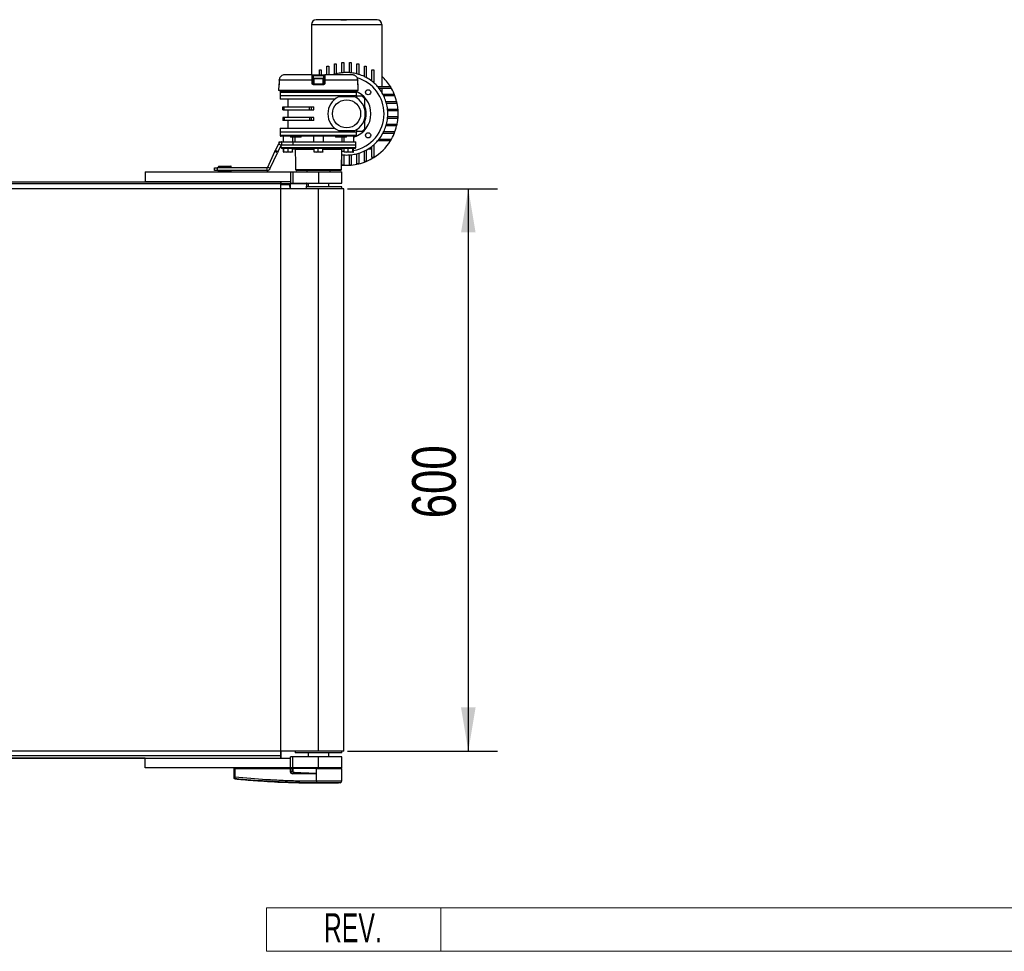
# Model space of a CAD drawing. Header units: millimetres. Extents: x 0 to 420, y 0 to 297.
# Tile 6 of 23: x 198 to 266, y 66 to 130. Entities that reach past the tile are written whole.
import ezdxf
from ezdxf.enums import TextEntityAlignment as Align

# ---------------------------------------------------------------- set-up
doc = ezdxf.new("R2010")
doc.units = ezdxf.units.MM
doc.layers.add('CARTIGLIO', color=140, linetype='Continuous')
doc.layers.add('QUOTE', color=174, linetype='Continuous')
doc.styles.add('SLDTEXTSTYLE0', font='TXT', dxfattribs={"width": 0.638298})
doc.styles.add('SLDTEXTSTYLE3', font='TXT', dxfattribs={"width": 0.75})
doc.dimstyles.new('SLDDIMSTYLE0', dxfattribs={"dimtxt": 3, "dimasz": 3, "dimexe": 0, "dimexo": 0.0625, "dimgap": 0.75, "dimtad": 1, "dimlfac": 15.505254, "dimrnd": 1e-09, "dimzin": 12, "dimdsep": 46, "dimtxsty": 'SLDTEXTSTYLE3', "dimsah": 1, "dimcen": 0.09, "dimadec": 0, "dimazin": 3, "dimtfac": 1, "dimtdec": 3, "dimtofl": 0, "dimtmove": 0, "dimatfit": 3, "dimfxl": 0, "dimfrac": 2, "dimtolj": 1, "dimtzin": 12, "dimarcsym": 0})

# ---------------------------------------------------------------- blocks, each defined once
blk = doc.blocks.new('SW_NOTE_0_27')
at = {"layer": 'CARTIGLIO', "color": 0, "insert": (2.34, 2.578), "char_height": 2, "attachment_point": 2, "style": 'SLDTEXTSTYLE0'}
blk.add_mtext('REV.', dxfattribs=at)
blk = doc.blocks.new('Cartiglio ALUSIC')
at = {"color": 161, "linetype": 'Continuous', "lineweight": 18}
for p, q in [((113.971, 150.999), (113.971, 153.999)), ((113.971, 153.999), (313.621, 153.999)), ((125.971, 153.999), (125.971, 150.999)), ((113.971, 150.999), (313.621, 150.999))]:
    blk.add_line(p, q, dxfattribs=at)
at = {"layer": 'CARTIGLIO', "color": 140}
blk.add_blockref('SW_NOTE_0_27', (117.568, 151.037), dxfattribs=at)
at = {"layer": 'CARTIGLIO', "color": 140, "style": 'SLDTEXTSTYLE0', "width": 0.638298}
for tag, height, p in [('AUTOATTR1', 3.5, (223.449, 133.7)), ('AUTOATTR2', 3.5, (221.929, 127.422)), ('AUTOATTR11', 3.5, (222.862, 121.411)), ('AUTOATTR8', 4, (219.244, 110.003)), ('AUTOATTR9', 4, (218.122, 100.423)), ('AUTOATTR0', 4, (249.033, 100.312))]:
    blk.add_attdef(tag, text='', height=height, dxfattribs=at).set_placement(p, align=Align.TOP_CENTER)
at = {"layer": 'CARTIGLIO', "color": 140}
for tag in ['AUTOATTR13', 'AUTOATTR12', 'AUTOATTR10', 'AUTOATTR7', 'AUTOATTR6', 'AUTOATTR5', 'AUTOATTR4', 'AUTOATTR3']:
    blk.add_attdef(tag, (0, 0), '', height=4, dxfattribs=at)
blk = doc.blocks.new('_D_1')
at = {"layer": 'QUOTE'}
for p, q in [((220.747, 118.647), (231.06, 118.647)), ((229.06, 118.647), (229.06, 79.95)), ((220.747, 79.95), (231.06, 79.95))]:
    blk.add_line(p, q, dxfattribs=at)
for points in [[(229.06, 118.647), (228.56, 115.647), (229.56, 115.647)], [(229.06, 79.95), (229.56, 82.95), (228.56, 82.95)]]:
    blk.add_solid(points, dxfattribs=at)
at = {"layer": 'QUOTE', "insert": (225.193, 95.973), "char_height": 3, "attachment_point": 1, "rotation": 90, "style": 'SLDTEXTSTYLE3'}
blk.add_mtext('600', dxfattribs=at)

msp = doc.modelspace()

# ---------------------------------------------------------------- linework, layer by layer
at = {"color": 7, "linetype": 'Continuous', "lineweight": 25}
for p, q in [((222.77837, 130.26881), (218.58624, 130.26881)), ((220.28542, 130.28171), (220.28542, 130.26881)), ((220.29534, 130.28171), (220.29534, 130.26881)), ((220.29534, 130.28171), (220.68231, 130.28171)), ((220.68231, 130.28171), (220.68231, 130.26881)), ((220.69223, 130.28171), (220.69223, 130.26881)), ((218.26377, 129.94634), (223.10084, 129.94634)), ((218.26377, 129.94634), (218.26377, 126.483)), ((223.10084, 129.94634), (223.10084, 125.67682)), ((218.81197, 126.82052), (218.94096, 126.82052)), ((218.81197, 126.483), (218.81197, 126.82052)), ((218.94096, 126.82052), (218.94096, 126.483)), ((219.32793, 126.483), (219.32793, 127.08493)), ((219.32793, 127.08493), (219.45692, 127.08493)), ((219.45692, 127.08493), (219.45692, 126.483)), ((219.84388, 126.51755), (219.84388, 127.25316)), ((219.84388, 127.25316), (219.97287, 127.25316)), ((219.97287, 127.25316), (219.97287, 126.55413)), ((220.35984, 127.33899), (220.48883, 127.33899)), ((220.35984, 126.62585), (220.35984, 127.33899)), ((220.48883, 127.33899), (220.48883, 126.63763)), ((220.87579, 127.33899), (221.00478, 127.33899)), ((220.87579, 126.63763), (220.87579, 127.33899)), ((221.00478, 127.33899), (221.00478, 126.62585)), ((221.39175, 127.25316), (221.52073, 127.25316)), ((221.39175, 126.55413), (221.39175, 127.25316)), ((221.52073, 127.25316), (221.52073, 126.51755)), ((221.9077, 127.08493), (222.03669, 127.08493)), ((221.9077, 126.36603), (221.9077, 127.08493)), ((222.03669, 127.08493), (222.03669, 126.30017)), ((222.42365, 126.04714), (222.42365, 126.82052)), ((222.42365, 126.82052), (222.55264, 126.82052)), ((222.55264, 126.82052), (222.55264, 125.94065)), ((216.04819, 126.1317), (216.04551, 125.90175)), ((218.30792, 126.13138), (216.04853, 126.13138)), ((218.31326, 126.483), (216.40763, 126.483)), ((218.31326, 126.483), (219.1817, 126.483)), ((219.11722, 126.41963), (218.37774, 126.41963)), ((218.38277, 126.13194), (218.38678, 125.90199)), ((218.425, 126.21857), (218.425, 125.87031)), ((219.06996, 126.21857), (218.425, 126.21857)), ((218.4637, 126.25727), (219.03126, 126.25727)), ((219.06996, 125.87031), (219.06996, 126.21857)), ((219.10818, 125.90199), (219.11219, 126.13194)), ((221.08733, 126.483), (219.1817, 126.483)), ((221.44643, 126.13138), (219.18705, 126.13138)), ((221.44677, 126.13157), (221.44677, 126.1317)), ((221.44945, 125.90175), (221.44677, 126.13144)), ((216.01014, 125.80637), (216.00676, 125.41885)), ((218.74748, 125.41885), (216.00676, 125.41885)), ((216.03088, 125.80637), (216.01014, 125.80637)), ((216.03872, 125.41885), (216.03872, 125.3866)), ((218.74748, 125.3866), (216.03872, 125.3866)), ((216.04583, 125.90143), (216.04502, 125.90162)), ((216.31282, 125.3866), (216.31282, 125.35435)), ((216.82609, 125.3866), (216.82609, 125.35435)), ((217.56778, 125.35435), (217.56778, 125.3866)), ((218.38678, 125.90199), (218.425, 125.90199)), ((218.40889, 125.3866), (218.40889, 125.35435)), ((219.08386, 125.80637), (218.4111, 125.80637)), ((218.41902, 125.87031), (219.07594, 125.87031)), ((221.48821, 125.41885), (218.74748, 125.41885)), ((221.45624, 125.3866), (218.74748, 125.3866)), ((219.06996, 125.90199), (219.10818, 125.90199)), ((219.08608, 125.35435), (219.08608, 125.3866)), ((219.92719, 125.3866), (219.92719, 125.35435)), ((220.66887, 125.35435), (220.66887, 125.3866)), ((221.18214, 125.35435), (221.18214, 125.3866)), ((221.44994, 125.90163), (221.44913, 125.90143)), ((221.45624, 125.3866), (221.45624, 125.41885)), ((221.48482, 125.80637), (221.46408, 125.80637)), ((221.48821, 125.41885), (221.48482, 125.80637)), ((222.81647, 125.67682), (223.69634, 125.67682)), ((223.69634, 125.54783), (222.92296, 125.54783)), ((223.10084, 125.54783), (223.10084, 125.29091)), ((223.69634, 125.67682), (223.69634, 125.54783)), ((216.10322, 125.06413), (216.10322, 124.80615)), ((216.10322, 125.06413), (218.74748, 125.06413)), ((219.86715, 124.80615), (216.10322, 124.80615)), ((216.11934, 125.28986), (216.11934, 125.06413)), ((216.11934, 125.28986), (221.37562, 125.28986)), ((216.65142, 124.80615), (216.65142, 124.2773)), ((218.74748, 125.06413), (221.39175, 125.06413)), ((221.24456, 124.96739), (220.12006, 124.96739)), ((221.37562, 125.06413), (221.37562, 125.28986)), ((221.39175, 124.88376), (221.39175, 125.06413)), ((223.17599, 125.16087), (223.96075, 125.16087)), ((223.96075, 125.03188), (223.24185, 125.03188)), ((223.96075, 125.16087), (223.96075, 125.03188)), ((216.2967, 124.07092), (216.2967, 124.2773)), ((216.2967, 124.2773), (216.3923, 124.2773)), ((216.2967, 124.07092), (216.3923, 124.07092)), ((216.3923, 124.07092), (216.3923, 124.2773)), ((216.3923, 124.2773), (218.14257, 124.2773)), ((216.3923, 124.07092), (218.14257, 124.07092)), ((216.65142, 124.07092), (216.65142, 123.54206)), ((218.14257, 124.07092), (218.14257, 124.2773)), ((218.14257, 124.2773), (218.25887, 124.2773)), ((218.14257, 124.07092), (218.25887, 124.07092)), ((218.25887, 124.07092), (218.25887, 124.2773)), ((218.25887, 124.2773), (218.43036, 124.2773)), ((218.25887, 124.07092), (218.43036, 124.07092)), ((218.43036, 124.07092), (218.43036, 124.2773)), ((223.39337, 124.64491), (224.12898, 124.64491)), ((224.12898, 124.51593), (223.42995, 124.51593)), ((223.50167, 124.12896), (224.21481, 124.12896)), ((224.21481, 123.99997), (223.51345, 123.99997)), ((224.12898, 124.64491), (224.12898, 124.51593)), ((224.21481, 124.12896), (224.21481, 123.99997)), ((216.2967, 123.54206), (216.2967, 123.33568)), ((216.3923, 123.54206), (216.2967, 123.54206)), ((216.3923, 123.33568), (216.2967, 123.33568)), ((216.3923, 123.54206), (216.3923, 123.33568)), ((218.14257, 123.54206), (216.3923, 123.54206)), ((218.14257, 123.33568), (216.3923, 123.33568)), ((216.65142, 123.33568), (216.65142, 122.80683)), ((218.14257, 123.54206), (218.14257, 123.33568)), ((218.25887, 123.54206), (218.14257, 123.54206)), ((218.25887, 123.33568), (218.14257, 123.33568)), ((218.25887, 123.33568), (218.25887, 123.54206)), ((218.43036, 123.54206), (218.25887, 123.54206)), ((218.43036, 123.33568), (218.25887, 123.33568)), ((218.43036, 123.33568), (218.43036, 123.54206)), ((224.21481, 123.48402), (223.50167, 123.48402)), ((223.51345, 123.61301), (224.21481, 123.61301)), ((224.21481, 123.61301), (224.21481, 123.48402)), ((216.10322, 122.80683), (216.10322, 122.54885)), ((216.10322, 122.80683), (219.86715, 122.80683)), ((220.12006, 122.64559), (221.24456, 122.64559)), ((221.39175, 122.54885), (221.39175, 122.72922)), ((224.12898, 122.96806), (223.39337, 122.96806)), ((223.42995, 123.09705), (224.12898, 123.09705)), ((224.12898, 123.09705), (224.12898, 122.96806)), ((221.39175, 122.54885), (216.10322, 122.54885)), ((216.11934, 122.54885), (216.11934, 122.32312)), ((221.37562, 122.32312), (216.11934, 122.32312)), ((216.31282, 122.25863), (216.31282, 121.87166)), ((216.82609, 122.25863), (216.82609, 122.19413)), ((217.56778, 122.19413), (216.82609, 122.19413)), ((216.97065, 122.19413), (216.97065, 121.87166)), ((217.13908, 121.87166), (217.13908, 122.19413)), ((217.56778, 122.19413), (217.56778, 122.25863)), ((218.40889, 122.25863), (218.40889, 121.87166)), ((219.08608, 121.87166), (219.08608, 122.25863)), ((219.92719, 122.25863), (219.92719, 122.19413)), ((220.66887, 122.19413), (219.92719, 122.19413)), ((220.35588, 122.19413), (220.35588, 121.87166)), ((220.52431, 121.87166), (220.52431, 122.19413)), ((220.66887, 122.19413), (220.66887, 122.25863)), ((221.18214, 121.87166), (221.18214, 122.25863)), ((221.37562, 122.32312), (221.37562, 122.54885)), ((222.92296, 122.06514), (223.69634, 122.06514)), ((223.96075, 122.45211), (223.17599, 122.45211)), ((223.24185, 122.5811), (223.96075, 122.5811)), ((223.69634, 122.06514), (223.69634, 121.93616)), ((223.96075, 122.5811), (223.96075, 122.45211)), ((215.79293, 121.28209), (215.9984, 121.72271)), ((215.96829, 121.20032), (216.17375, 121.64094)), ((216.17375, 121.64094), (215.9984, 121.72271)), ((216.04929, 121.79325), (216.04929, 121.87166)), ((216.04929, 121.87166), (216.11378, 121.87166)), ((216.11378, 121.87166), (216.2322, 121.87166)), ((216.11378, 121.87166), (216.11378, 121.84041)), ((216.16855, 121.62979), (216.17089, 121.49624)), ((216.17089, 121.49624), (221.32408, 121.49624)), ((216.2322, 121.67818), (216.2322, 121.87166)), ((216.2322, 121.87166), (217.00461, 121.87166)), ((216.2322, 121.67818), (217.00461, 121.67818)), ((221.24669, 121.4202), (216.24827, 121.4202)), ((216.34395, 121.17898), (216.34395, 121.4202)), ((216.36464, 121.17898), (216.36464, 121.4202)), ((216.67211, 121.17898), (216.67211, 121.4202)), ((216.95889, 121.17898), (216.95889, 121.4202)), ((216.95889, 121.38795), (217.12643, 121.38795)), ((217.00311, 121.67818), (221.32725, 121.67818)), ((217.00461, 121.67818), (217.00461, 121.87166)), ((217.00461, 121.87166), (221.32725, 121.87166)), ((217.00461, 121.67818), (221.32725, 121.67818)), ((217.14095, 121.34416), (217.15765, 120.38773)), ((218.44429, 121.34416), (217.14095, 121.34416)), ((218.44429, 121.17898), (218.44429, 121.4202)), ((218.7361, 121.17898), (218.7361, 121.4202)), ((219.03929, 121.17898), (219.03929, 121.4202)), ((219.05067, 121.17898), (219.05067, 121.4202)), ((220.35401, 121.34416), (219.05067, 121.34416)), ((220.33021, 119.98063), (220.35401, 121.34416)), ((220.5222, 121.17898), (220.5222, 121.4202)), ((220.78852, 121.17898), (220.78852, 121.4202)), ((221.10986, 121.17898), (221.10986, 121.4202)), ((221.16488, 121.17898), (221.16488, 121.4202)), ((221.32408, 121.49624), (221.32725, 121.67818)), ((221.32725, 121.67818), (221.32725, 121.87166)), ((222.03669, 121.3128), (222.03669, 120.52805)), ((222.16673, 121.38795), (222.42365, 121.38795)), ((222.42365, 120.79246), (222.42365, 121.56584)), ((222.55264, 121.67232), (222.55264, 120.79246)), ((223.69634, 121.93616), (222.81647, 121.93616)), ((215.25803, 120.13499), (215.7561, 121.20311)), ((215.43339, 120.05322), (215.93146, 121.12134)), ((215.7561, 121.20311), (215.79293, 121.28209)), ((215.93146, 121.12134), (215.7561, 121.20311)), ((215.79293, 121.28209), (215.96829, 121.20032)), ((215.96829, 121.20032), (215.93146, 121.12134)), ((216.35321, 121.16242), (216.35375, 121.16222)), ((216.51837, 121.16222), (216.35429, 121.16222)), ((216.36464, 121.17898), (216.51837, 121.16222)), ((216.51837, 121.16222), (216.67211, 121.17898)), ((216.8155, 121.16222), (216.51837, 121.16222)), ((216.67211, 121.17898), (216.8155, 121.16222)), ((216.8155, 121.16222), (216.95889, 121.17898)), ((216.94854, 121.16222), (216.8155, 121.16222)), ((218.44429, 121.17898), (218.59019, 121.16222)), ((218.44965, 121.16228), (218.44981, 121.16222)), ((218.59019, 121.16222), (218.44998, 121.16222)), ((218.59019, 121.16222), (218.7361, 121.17898)), ((218.8877, 121.16222), (218.59019, 121.16222)), ((218.7361, 121.17898), (218.8877, 121.16222)), ((218.8877, 121.16222), (219.03929, 121.17898)), ((219.04498, 121.16222), (218.8877, 121.16222)), ((219.04515, 121.16222), (219.04531, 121.16228)), ((220.3478, 120.98853), (220.35984, 120.98712)), ((220.35984, 120.27399), (220.35984, 120.98712)), ((220.48883, 120.97534), (220.48883, 120.27399)), ((220.5222, 121.17898), (220.65536, 121.16222)), ((220.54199, 121.16364), (220.54588, 121.16222)), ((220.65536, 121.16222), (220.54601, 121.16222)), ((220.65536, 121.16222), (220.78852, 121.17898)), ((220.94919, 121.16222), (220.65536, 121.16222)), ((220.78852, 121.17898), (220.94919, 121.16222)), ((220.87579, 120.27399), (220.87579, 120.97534)), ((220.94919, 121.16222), (221.10986, 121.17898)), ((221.13737, 121.16222), (220.94919, 121.16222)), ((221.00478, 120.98712), (221.00478, 120.27399)), ((221.16488, 121.17898), (221.03173, 121.16222)), ((221.14121, 121.16222), (221.1451, 121.16364)), ((221.39175, 120.35981), (221.39175, 121.05885)), ((221.52073, 121.09543), (221.52073, 120.35981)), ((221.9077, 120.52805), (221.9077, 121.24695)), ((222.55264, 120.79246), (222.42365, 120.79246)), ((211.59102, 119.90427), (211.59102, 120.09775)), ((211.59102, 120.09775), (211.7845, 120.09775)), ((211.7845, 120.09775), (211.7845, 119.90427)), ((215.19958, 120.09775), (211.7845, 120.09775)), ((211.8597, 120.18227), (211.85615, 120.11455)), ((211.85615, 120.11455), (212.73755, 120.11455)), ((212.7412, 120.18227), (211.8597, 120.18227)), ((212.73187, 120.10098), (211.86903, 120.10098)), ((211.87258, 120.19449), (212.72832, 120.19449)), ((211.90704, 120.10098), (211.90704, 120.09775)), ((212.69387, 120.09775), (212.69387, 120.10098)), ((212.73755, 120.11455), (212.74475, 120.11455)), ((212.74475, 120.11455), (212.7412, 120.18227)), ((215.19958, 120.09775), (215.19958, 119.90427)), ((215.25803, 120.13499), (215.43339, 120.05322)), ((217.15765, 120.38773), (217.15876, 120.38773)), ((217.17141, 120.26099), (217.17118, 120.26092)), ((217.17696, 119.98063), (217.17671, 119.98055)), ((217.17696, 119.98063), (220.33021, 119.98063)), ((220.33537, 120.27631), (220.35984, 120.27399)), ((220.48883, 120.27399), (220.35984, 120.27399)), ((221.00478, 120.27399), (220.87579, 120.27399)), ((221.52073, 120.35981), (221.39175, 120.35981)), ((222.03669, 120.52805), (221.9077, 120.52805)), ((206.81604, 119.80753), (206.81604, 119.13034)), ((206.81604, 119.80753), (216.81265, 119.80753)), ((209.29773, 119.80914), (209.29773, 119.80753)), ((209.81301, 119.80753), (209.81301, 119.80914)), ((211.7845, 119.90427), (211.59102, 119.90427)), ((215.19958, 119.90427), (211.7845, 119.90427)), ((211.85615, 119.88747), (211.8597, 119.81975)), ((212.74475, 119.88747), (211.85615, 119.88747)), ((211.8597, 119.81975), (212.7412, 119.81975)), ((211.86903, 119.90105), (212.73187, 119.90105)), ((211.90704, 119.90427), (211.90704, 119.90105)), ((212.69387, 119.90105), (212.69387, 119.90427)), ((212.7412, 119.81975), (212.74475, 119.88747)), ((216.81265, 119.80753), (216.81265, 119.13034)), ((216.81265, 119.80753), (216.97389, 119.80753)), ((216.97389, 119.80753), (216.97389, 119.0336)), ((216.97389, 119.80753), (218.74748, 119.80753)), ((220.25283, 119.90459), (217.25455, 119.90459)), ((217.9413, 119.90459), (217.9413, 119.80753)), ((218.74748, 119.80753), (218.74748, 119.0336)), ((218.74748, 119.80753), (220.35984, 119.80753)), ((219.55366, 119.80753), (219.55366, 119.90459)), ((220.35984, 119.0336), (220.35984, 119.80753)), ((218.74748, 118.64663), (57.51181, 118.64663)), ((216.16771, 118.98523), (60.09159, 118.98523)), ((64.60618, 119.13034), (206.81604, 119.13034)), ((216.81265, 119.13034), (206.81604, 119.13034)), ((216.16771, 119.13034), (216.16771, 118.98523)), ((216.16771, 118.64663), (216.16771, 118.98523)), ((216.76257, 118.982), (216.16771, 118.982)), ((216.16771, 118.94891), (216.76218, 118.94891)), ((216.76127, 118.97499), (216.76218, 118.94891)), ((216.76218, 118.94891), (216.76746, 118.64663)), ((216.79351, 119.00079), (216.7997, 118.64663)), ((216.79386, 119.00605), (216.79416, 119.0078)), ((216.81265, 119.13034), (216.81265, 119.0336)), ((216.81265, 119.0336), (216.97389, 119.0336)), ((216.82576, 119.00079), (216.82576, 119.0336)), ((216.82576, 119.00079), (217.91427, 119.00079)), ((216.83194, 118.64663), (216.82576, 119.00079)), ((216.97389, 119.0336), (218.74748, 119.0336)), ((217.91427, 119.00079), (217.89171, 118.64663)), ((217.91427, 119.00079), (217.91427, 119.0336)), ((220.35984, 118.77562), (217.92879, 118.77562)), ((217.94359, 119.00079), (218.03804, 119.00079)), ((218.03804, 119.0336), (218.03804, 118.77562)), ((218.74748, 119.0336), (220.35984, 119.0336)), ((218.74748, 79.95007), (218.74748, 118.64663)), ((220.48883, 118.64663), (218.74748, 118.64663)), ((219.45692, 118.77562), (219.45692, 119.0336)), ((220.35984, 118.64663), (220.35984, 118.77562)), ((220.48883, 79.95007), (220.48883, 118.64663)), ((218.74748, 79.95007), (57.51181, 79.95007)), ((216.16771, 79.61148), (60.09159, 79.61148)), ((206.81604, 79.46637), (64.60618, 79.46637)), ((206.81604, 78.78918), (206.81604, 79.46637)), ((206.81604, 79.46637), (216.81265, 79.46637)), ((216.16771, 79.95007), (216.16771, 79.61148)), ((216.16771, 79.61148), (216.16771, 79.46637)), ((216.81265, 79.46637), (216.81265, 79.56311)), ((216.97389, 79.56311), (216.81265, 79.56311)), ((216.81265, 78.78918), (216.81265, 79.46637)), ((216.97389, 78.78918), (216.97389, 79.56311)), ((218.74748, 79.56311), (216.97389, 79.56311)), ((217.13512, 79.95007), (217.13512, 79.82108)), ((220.35984, 79.82108), (217.13512, 79.82108)), ((218.03804, 79.82108), (218.03804, 79.56311)), ((220.48883, 79.95007), (218.74748, 79.95007)), ((218.74748, 78.78918), (218.74748, 79.56311)), ((220.35984, 79.56311), (218.74748, 79.56311)), ((219.45692, 79.56311), (219.45692, 79.82108)), ((220.35984, 79.82108), (220.35984, 79.95007)), ((220.35984, 78.78918), (220.35984, 79.56311)), ((216.81265, 78.78918), (206.81604, 78.78918)), ((212.94832, 78.17944), (212.94328, 78.75693)), ((212.99054, 78.75693), (212.94328, 78.75693)), ((212.97468, 78.75693), (212.97524, 78.78918)), ((212.99054, 78.75693), (212.99558, 78.17944)), ((212.99054, 78.75693), (216.81608, 78.75693)), ((212.99292, 78.75693), (212.99296, 78.78918)), ((216.97389, 78.78918), (216.81265, 78.78918)), ((216.8171, 78.49658), (216.81608, 78.75693)), ((216.81608, 78.75693), (216.82814, 78.75693)), ((216.81862, 78.75693), (216.81867, 78.78918)), ((216.82814, 78.75693), (216.82916, 78.49658)), ((216.97193, 78.75693), (216.82814, 78.75693)), ((216.85042, 78.75693), (216.85081, 78.78918)), ((218.74748, 78.78918), (216.97389, 78.78918)), ((218.61173, 78.75693), (216.97686, 78.75693)), ((216.98698, 78.75693), (216.98721, 78.78918)), ((218.60863, 78.40238), (218.61173, 78.75693)), ((218.61173, 78.75693), (218.61203, 78.75693)), ((218.61267, 77.89324), (218.61203, 78.75693)), ((218.61203, 78.75693), (220.35956, 78.75693)), ((218.61335, 78.75693), (218.61337, 78.78918)), ((220.35984, 78.78918), (218.74748, 78.78918)), ((220.32815, 78.75693), (220.32759, 78.78918)), ((220.35202, 77.89328), (220.35956, 78.75693)), ((212.99539, 78.04279), (212.99543, 78.04279)), ((216.82916, 78.49658), (216.96521, 78.56731)), ((217.07125, 78.46665), (216.95786, 78.40771)), ((216.95786, 78.40771), (218.47138, 78.40771)), ((218.4722, 78.39104), (216.95869, 78.39104)), ((218.60863, 78.40238), (218.6086, 78.3988)), ((218.6022, 77.89324), (218.61267, 77.89324)), ((218.61277, 77.75727), (218.61285, 77.75727)), ((220.23669, 77.76614), (220.12451, 77.75727))]:
    msp.add_line(p, q, dxfattribs=at)
at = {"color": 7, "linetype": 'Continuous'}
for p, q in [((60.09159, 119.13034), (216.16771, 119.13034)), ((216.16771, 79.46637), (216.16771, 119.13034)), ((60.09159, 79.46637), (216.16771, 79.46637))]:
    msp.add_line(p, q, dxfattribs=at)
at = {"color": 7, "linetype": 'Continuous', "lineweight": 25, "flags": 128}
for points in [[(216.04853, 126.13138), (216.04702, 126.00242), (216.04583, 125.90143)], [(216.04853, 126.13138), (216.0478, 126.13163), (216.0482, 126.1317)], [(218.31203, 125.90143), (218.30972, 126.03039), (218.30792, 126.13138)], [(219.18705, 126.13138), (219.18474, 126.00242), (219.18293, 125.90143)], [(221.44677, 126.1317), (221.44716, 126.13163), (221.44643, 126.13138)], [(221.44913, 125.90143), (221.44761, 126.03039), (221.44643, 126.13138)], [(216.04502, 125.90162), (216.04512, 125.90168), (216.04552, 125.90175)], [(221.44945, 125.90175), (221.44984, 125.90168), (221.44994, 125.90163)], [(220.35233, 121.24791), (220.38059, 121.24442), (220.5222, 121.23169)], [(217.17118, 120.26092), (217.17505, 120.06466), (217.17672, 119.98055)], [(217.17141, 120.26099), (217.17268, 120.19652), (217.17696, 119.98063)], [(217.07258, 78.49444), (217.07238, 78.49023), (217.07218, 78.4861), (217.07199, 78.48211), (217.07181, 78.47835), (217.07165, 78.47486), (217.07149, 78.47171), (217.07136, 78.46896), (217.07125, 78.46665)], [(218.60863, 78.40238), (218.53177, 78.40536), (218.47138, 78.40771)]]:
    msp.add_lwpolyline(points, dxfattribs=at)
at = {"color": 7, "linetype": 'Continuous', "lineweight": 25}
for centre, radius in [((222.16445, 125.28863), 0.17736), ((220.68231, 123.80649), 0.96741), ((222.16445, 122.32435), 0.17736)]:
    msp.add_circle(centre, radius, dxfattribs=at)
for centre, radius, start, end in [((218.58624, 129.94634), 0.32247, 90, 180), ((222.77837, 129.94634), 0.32247, 0, 90), ((218.35797, 124.45234), 1.67978, 89.154074, 91.7074644), ((218.31326, 126.41851), 0.06449, 1, 90), ((218.4637, 126.21857), 0.0387, 90, 180), ((219.03126, 126.21857), 0.0387, 0, 90), ((219.13699, 124.45234), 1.67978, 88.2925356, 90.845926), ((219.1817, 126.41851), 0.06449, 90, 179), ((220.68231, 123.80649), 2.83775, 107.1847959, 109.4070434), ((220.68231, 123.80649), 2.83775, 104.4775122, 107.1847959), ((220.68231, 123.80649), 2.83775, 96.5249788, 104.4775122), ((220.68231, 123.80649), 2.83775, 93.9095635, 96.5249788), ((220.68231, 123.80649), 2.83775, 86.0904365, 93.9095635), ((220.68231, 123.80649), 2.83775, 83.4750212, 86.0904365), ((220.68231, 123.80649), 2.83775, 75.5224878, 83.4750212), ((220.68231, 123.80649), 2.83775, 72.8152041, 75.5224878), ((220.68231, 123.80649), 2.57977, 0, 73.6113644), ((220.68231, 123.80649), 2.83775, 64.416998, 72.8152041), ((220.68231, 123.80649), 2.83775, 61.4925695, 64.416998), ((220.68231, 123.80649), 2.83775, 52.1470973, 61.4925695), ((220.68231, 123.80649), 2.83775, 48.7694228, 52.1470973), ((220.68231, 123.80649), 3.54718, 31.8213685, 47.0141139), ((216.07463, 125.80581), 0.06449, 120.2284648, 179.5), ((216.09575, 125.80583), 0.06487, 152.0869882, 179.5159998), ((216.18383, 125.28986), 0.06449, 90, 180), ((218.36206, 124.22084), 1.68134, 89.1576397, 91.7051051), ((218.54673, 125.82202), 0.13654, 159.2881322, 186.5787481), ((218.94823, 125.82202), 0.13654, 353.4212519, 20.7118678), ((219.1329, 124.22084), 1.68134, 88.2948949, 90.8423603), ((220.68231, 123.80649), 1.67685, 0, 70.4427863), ((221.31113, 125.28986), 0.06449, 0, 90), ((221.42033, 125.80581), 0.06449, 0.5, 59.6562563), ((221.39921, 125.80583), 0.06487, 0.4839293, 28.0175912), ((220.68231, 123.80649), 2.83775, 41.2305772, 48.7694228), ((220.68231, 123.80649), 2.83775, 37.8529027, 41.2305772), ((220.68231, 123.80649), 2.83775, 28.5074305, 37.8529027), ((220.68231, 123.80649), 3.54718, 22.4463506, 31.8213685), ((220.68231, 123.80649), 1.28989, 115.8419328, 244.1580672), ((220.68231, 123.80649), 1.28989, 295.8419328, 64.1580672), ((220.68231, 123.80649), 1.61236, 40.5358021, 49.4641979), ((220.68231, 123.80649), 2.83775, 25.583002, 28.5074305), ((220.68231, 123.80649), 2.83775, 17.1847959, 25.583002), ((220.68231, 123.80649), 3.54718, 13.6720181, 22.4463506), ((220.68231, 123.80649), 1.35438, 334.7912347, 25.2087653), ((220.68231, 123.80649), 2.83775, 14.4775122, 17.1847959), ((220.68231, 123.80649), 2.83775, 6.5249788, 14.4775122), ((220.68231, 123.80649), 2.83775, 3.9095635, 6.5249788), ((220.68231, 123.80649), 2.83775, 356.0904365, 3.9095635), ((220.68231, 123.80649), 3.54718, 5.2159086, 13.6720181), ((220.68231, 123.80649), 3.54718, 354.7840914, 5.2159086), ((220.68231, 123.80649), 2.57977, 280.7813545, 0), ((220.68231, 123.80649), 1.67685, 287.3421352, 0), ((220.68231, 123.80649), 2.83775, 345.5224878, 353.4750212), ((220.68231, 123.80649), 2.83775, 353.4750212, 356.0904365), ((220.68231, 123.80649), 3.54718, 346.3279819, 354.7840914), ((220.68231, 123.80649), 1.61236, 310.5358021, 319.4641979), ((220.68231, 123.80649), 2.83775, 334.416998, 342.8152041), ((220.68231, 123.80649), 2.83775, 342.8152041, 345.5224878), ((220.68231, 123.80649), 3.54718, 337.5536494, 346.3279819), ((216.18383, 122.32312), 0.06449, 180, 270), ((221.31113, 122.32312), 0.06449, 270, 0), ((220.68231, 123.80649), 2.83775, 318.7694228, 322.1470973), ((220.68231, 123.80649), 2.83775, 322.1470973, 331.4925695), ((220.68231, 123.80649), 2.83775, 331.4925695, 334.416998), ((220.68231, 123.80649), 3.54718, 328.1786315, 337.5536494), ((216.24827, 121.49759), 0.07739, 181, 270), ((217.06357, 121.34281), 0.07739, 1, 90), ((220.43139, 121.34281), 0.07739, 90, 179), ((221.24669, 121.49759), 0.07739, 270, 359), ((220.68231, 123.80649), 2.83775, 295.583002, 298.5074305), ((220.68231, 123.80649), 2.83775, 298.5074305, 307.8529027), ((220.68231, 123.80649), 2.83775, 307.8529027, 311.2305772), ((220.68231, 123.80649), 2.83775, 311.2305772, 318.7694228), ((220.68231, 123.80649), 3.54718, 301.8213685, 328.1786315), ((220.68231, 123.80649), 2.83775, 263.4750212, 266.0904365), ((220.68231, 123.80649), 2.83775, 266.0904365, 273.9095635), ((220.68231, 123.80649), 2.83775, 273.9095635, 276.5249788), ((220.68231, 123.80649), 2.83775, 276.5249788, 284.4775122), ((220.68231, 123.80649), 2.83775, 284.4775122, 287.1847959), ((220.68231, 123.80649), 2.83775, 287.1847959, 295.583002), ((220.68231, 123.80649), 3.54718, 292.4463506, 301.8213685), ((211.86903, 120.11388), 0.0129, 177, 270), ((211.87258, 120.1816), 0.0129, 90, 177), ((212.72832, 120.1816), 0.0129, 3, 90), ((212.73187, 120.11388), 0.0129, 270, 3), ((215.19958, 120.16225), 0.06449, 270, 335), ((215.19958, 120.16225), 0.25798, 270, 335), ((217.19102, 120.38829), 0.03226, 180.9982815, 206.0744923), ((220.25283, 119.98198), 0.07739, 270, 359), ((220.68231, 123.80649), 3.54718, 264.7840914, 275.2159086), ((220.68231, 123.80649), 3.54718, 275.2159086, 283.6720181), ((220.68231, 123.80649), 3.54718, 283.6720181, 292.4463506), ((211.86903, 119.88815), 0.0129, 90, 183), ((211.87258, 119.82043), 0.0129, 183, 270), ((212.72832, 119.82043), 0.0129, 270, 357), ((212.73187, 119.88815), 0.0129, 357, 90), ((216.76423, 119.00435), 0.0295, 264.2526321, 353.0754988), ((216.77562, 118.64064), 0.30857, 86.5051734, 92.4949408), ((216.76257, 119.01425), 0.03225, 270, 348.463041), ((216.82576, 119.00135), 0.03225, 90, 181), ((216.80964, 119.46281), 0.4623, 268.0016174, 271.9983826), ((217.91427, 119.00135), 0.03225, 356.2783127, 90), ((217.94971, 119.40691), 0.40766, 265.0127083, 269.541659), ((212.97195, 79.60727), 1.42803, 269.0518988, 270.9481012), ((213.00042, 78.10383), 0.05144, 180.6158593, 263.8958055), ((216.82313, 76.85392), 1.64268, 89.78976, 90.21024), ((216.82508, 78.39278), 0.13362, 359.2524098, 6.4143417), ((218.3386, 78.39278), 0.13362, 359.2524098, 6.4143417), ((219.08668, 77.86602), 0.48525, 176.7840625, 191.8829179), ((221.22833, 78.06437), 2.63345, 186.5033888, 186.6968092), ((219.09721, 77.86632), 0.48529, 176.8199271, 191.9182574), ((220.22304, 77.8944), 0.12899, 276.0768723, 359.4999887)]:
    msp.add_arc(centre, radius, start, end, dxfattribs=at)
for centre, major_axis, ratio, start_param, end_param in [((217.04595, 78.56232), (0.21929, 0.10786), 0.60672542, 2.85429274, 4.03117958), ((217.04432, 78.56215), (0.20747, 0.10269), 0.5569608, 2.85308004, 4.02996688), ((217.1247, 78.60393), (0.14777, 0.07862), 0.77058227, 2.80515963, 3.98204647), ((217.1247, 78.60365), (0.129, 0.06818), 0.66301777, 2.80724789, 3.98413473)]:
    msp.add_ellipse(centre, major_axis=major_axis, ratio=ratio, start_param=start_param, end_param=end_param, dxfattribs=at)
for points, knots in [([(216.40763, 126.483), (216.3668, 126.47898), (216.28507, 126.47094), (216.17639, 126.40813), (216.09525, 126.316), (216.05461, 126.21762), (216.05016, 126.15451), (216.04853, 126.13138)], [0, 0, 0, 0, 0.219828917, 0.439994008, 0.658849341, 0.874966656, 1, 1, 1, 1]), ([(218.30792, 126.13138), (218.30745, 126.17089), (218.30651, 126.24986), (218.3066, 126.35476), (218.30796, 126.43425), (218.31033, 126.47685), (218.31242, 126.48124), (218.31326, 126.483)], [0, 0, 0, 0, 0.21287359, 0.42546251, 0.63920635, 0.85549824, 1, 1, 1, 1]), ([(218.37774, 126.41963), (218.37777, 126.41819), (218.37783, 126.4146), (218.37844, 126.37979), (218.37958, 126.31477), (218.38107, 126.22893), (218.3822, 126.16427), (218.38277, 126.13194)], [0, 0, 0, 0, 0.14488136, 0.36155244, 0.57533965, 0.78764269, 1, 1, 1, 1]), ([(219.11219, 126.13194), (219.11253, 126.15087), (219.11343, 126.20253), (219.11483, 126.28306), (219.11615, 126.35843), (219.11704, 126.40978), (219.11716, 126.41635), (219.11722, 126.41963)], [0, 0, 0, 0, 0.124712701, 0.340426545, 0.559188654, 0.779623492, 1, 1, 1, 1]), ([(219.1817, 126.483), (219.18295, 126.47898), (219.18545, 126.47094), (219.18767, 126.40813), (219.18854, 126.316), (219.18816, 126.21762), (219.18734, 126.15451), (219.18705, 126.13138)], [0, 0, 0, 0, 0.21982892, 0.43999401, 0.65884934, 0.87496666, 1, 1, 1, 1]), ([(221.44643, 126.13138), (221.44209, 126.17089), (221.43342, 126.24986), (221.37168, 126.35476), (221.28139, 126.43425), (221.1809, 126.47685), (221.11409, 126.48124), (221.08733, 126.483)], [0, 0, 0, 0, 0.21287359, 0.42546251, 0.63920635, 0.85549824, 1, 1, 1, 1]), ([(216.04583, 125.90143), (216.04553, 125.89064), (216.04493, 125.86903), (216.04193, 125.84051), (216.03798, 125.81906), (216.03406, 125.80792), (216.03177, 125.80681), (216.03088, 125.80637)], [0, 0, 0, 0, 0.21190404, 0.42486415, 0.64104474, 0.86118213, 1, 1, 1, 1]), ([(216.04432, 125.8838), (216.04415, 125.87927), (216.04366, 125.86632), (216.04174, 125.84982), (216.03987, 125.83824), (216.03868, 125.83377), (216.03881, 125.83417), (216.03884, 125.83426)], [0, 0, 0, 0, 0.17693847, 0.50463871, 0.77079622, 0.94793229, 1, 1, 1, 1]), ([(216.04496, 125.9016), (216.04496, 125.90035), (216.04499, 125.89424), (216.04462, 125.88842), (216.04432, 125.8838)], [0, 0, 0, 0, 0.20589298, 1, 1, 1, 1]), ([(216.18383, 125.35435), (216.18648, 125.35435), (216.19175, 125.35435), (216.23397, 125.35435), (216.29999, 125.35435), (216.39968, 125.35435), (216.5392, 125.35435), (216.72026, 125.35435), (216.86417, 125.35435), (216.93471, 125.35435)], [0, 0, 0, 0, 0.13174335, 0.26278596, 0.39244922, 0.52009696, 0.6857693, 0.84597725, 1, 1, 1, 1]), ([(216.93471, 125.35435), (217.01038, 125.35435), (217.16476, 125.35435), (217.43246, 125.35435), (217.70358, 125.35435), (217.9698, 125.35435), (218.22215, 125.35435), (218.48271, 125.35435), (218.74748, 125.35435), (219.01225, 125.35435), (219.27281, 125.35435), (219.52516, 125.35435), (219.79139, 125.35435), (220.06252, 125.35435), (220.33022, 125.35435), (220.48459, 125.35435), (220.56025, 125.35435)], [0, 0, 0, 0, 0.0770186, 0.15712279, 0.23995153, 0.3037754, 0.36860702, 0.43412833, 0.5, 0.56587168, 0.63139298, 0.69622461, 0.76004848, 0.84288465, 0.92298862, 1, 1, 1, 1]), ([(218.4111, 125.80637), (218.39988, 125.80746), (218.37749, 125.80962), (218.34766, 125.82648), (218.3252, 125.85134), (218.31384, 125.87805), (218.31251, 125.89521), (218.31203, 125.90143)], [0, 0, 0, 0, 0.22191221, 0.44275024, 0.6617521, 0.8773894, 1, 1, 1, 1]), ([(218.38678, 125.90199), (218.38694, 125.89991), (218.38738, 125.89414), (218.39112, 125.8852), (218.39843, 125.87698), (218.40806, 125.8714), (218.41537, 125.87067), (218.41902, 125.87031)], [0, 0, 0, 0, 0.11947659, 0.33202034, 0.55185939, 0.77576469, 1, 1, 1, 1]), ([(219.07594, 125.87031), (219.07822, 125.87045), (219.08414, 125.87083), (219.09304, 125.87453), (219.10121, 125.88162), (219.10691, 125.89109), (219.10776, 125.89838), (219.10818, 125.90199)], [0, 0, 0, 0, 0.14001619, 0.36327889, 0.58147636, 0.79302006, 1, 1, 1, 1]), ([(219.18293, 125.90143), (219.18165, 125.89064), (219.17909, 125.86903), (219.16171, 125.84051), (219.13649, 125.81906), (219.10896, 125.80792), (219.09086, 125.80681), (219.08386, 125.80637)], [0, 0, 0, 0, 0.21190404, 0.42486415, 0.64104474, 0.86118213, 1, 1, 1, 1]), ([(220.56025, 125.35435), (220.6308, 125.35435), (220.77471, 125.35435), (220.95577, 125.35435), (221.09529, 125.35435), (221.19497, 125.35435), (221.26099, 125.35435), (221.30322, 125.35435), (221.30849, 125.35435), (221.31113, 125.35435)], [0, 0, 0, 0, 0.15403719, 0.31424557, 0.47990305, 0.60755079, 0.73721404, 0.86825665, 1, 1, 1, 1]), ([(221.46408, 125.80637), (221.46264, 125.80746), (221.45976, 125.80962), (221.45533, 125.82648), (221.45168, 125.85134), (221.44962, 125.87805), (221.44926, 125.89521), (221.44913, 125.90143)], [0, 0, 0, 0, 0.22191221, 0.44275024, 0.6617521, 0.8773894, 1, 1, 1, 1]), ([(221.45078, 125.88059), (221.45049, 125.8848), (221.45001, 125.89159), (221.45008, 125.89887), (221.4501, 125.90162)], [0, 0, 0, 0, 0.62158321, 1, 1, 1, 1]), ([(221.45621, 125.83399), (221.45618, 125.83411), (221.45608, 125.83442), (221.45494, 125.8392), (221.45324, 125.84988), (221.45151, 125.86443), (221.45098, 125.8762), (221.45078, 125.88059)], [0, 0, 0, 0, 0.10169302, 0.271006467, 0.515356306, 0.81957296, 1, 1, 1, 1]), ([(221.39175, 125.03188), (221.46925, 125.03188), (221.58492, 125.03188), (221.69417, 125.03188), (221.73022, 125.03188)], [0, 0, 0, 0, 0.67004943, 1, 1, 1, 1]), ([(221.9077, 124.8544), (221.9077, 124.7789), (221.9077, 124.62741), (221.9077, 124.46487), (221.9077, 124.38334)], [0, 0, 0, 0, 0.49838846, 1, 1, 1, 1]), ([(221.9077, 123.22963), (221.9077, 123.1487), (221.9077, 122.98615), (221.9077, 122.83465), (221.9077, 122.75858)], [0, 0, 0, 0, 0.49788857, 1, 1, 1, 1]), ([(216.93471, 122.25863), (216.85862, 122.25863), (216.70636, 122.25863), (216.52132, 122.25863), (216.37198, 122.25863), (216.26462, 122.25863), (216.19649, 122.25863), (216.18805, 122.25863), (216.18383, 122.25863)], [0, 0, 0, 0, 0.16661842, 0.33340123, 0.49999998, 0.66661412, 0.83340089, 1, 1, 1, 1]), ([(220.56025, 122.25863), (220.47819, 122.25863), (220.31399, 122.25863), (220.0326, 122.25863), (219.73143, 122.25863), (219.41287, 122.25863), (219.08306, 122.25863), (218.74747, 122.25863), (218.41188, 122.25863), (218.08207, 122.25863), (217.76351, 122.25863), (217.46234, 122.25863), (217.18096, 122.25863), (217.01677, 122.25863), (216.93471, 122.25863)], [0, 0, 0, 0, 0.083309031, 0.16670044, 0.25, 0.333307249, 0.416700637, 0.500000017, 0.583307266, 0.666700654, 0.750000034, 0.833307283, 0.916694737, 1, 1, 1, 1]), ([(221.31113, 122.25863), (221.30691, 122.25863), (221.29847, 122.25863), (221.23033, 122.25863), (221.12297, 122.25863), (220.97364, 122.25863), (220.78859, 122.25863), (220.63634, 122.25863), (220.56025, 122.25863)], [0, 0, 0, 0, 0.1666145, 0.33340129, 0.50000005, 0.66661455, 0.83338947, 1, 1, 1, 1]), ([(221.73022, 122.5811), (221.62164, 122.5811), (221.51187, 122.5811), (221.39303, 122.5811), (221.39175, 122.5811)], [0, 0, 0, 0, 0.989171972, 1, 1, 1, 1]), ([(216.34395, 121.17898), (216.34413, 121.17844), (216.34754, 121.16821), (216.35101, 121.16513), (216.35429, 121.16222)], [0, 0, 0, 0, 0.0529743, 1, 1, 1, 1]), ([(216.35429, 121.16222), (216.35705, 121.1643), (216.36052, 121.16691), (216.36393, 121.17692), (216.36464, 121.17898)], [0, 0, 0, 0, 0.79381431, 1, 1, 1, 1]), ([(216.95889, 121.17898), (216.95818, 121.17692), (216.95477, 121.16691), (216.9513, 121.1643), (216.94854, 121.16222)], [0, 0, 0, 0, 0.20618569, 1, 1, 1, 1]), ([(218.44998, 121.16222), (218.44846, 121.1643), (218.44655, 121.16691), (218.44468, 121.17692), (218.44429, 121.17898)], [0, 0, 0, 0, 0.79381431, 1, 1, 1, 1]), ([(219.03929, 121.17898), (219.03968, 121.17692), (219.04156, 121.16691), (219.04347, 121.1643), (219.04498, 121.16222)], [0, 0, 0, 0, 0.20618569, 1, 1, 1, 1]), ([(219.04498, 121.16222), (219.04679, 121.16513), (219.0487, 121.16821), (219.05057, 121.17844), (219.05067, 121.17898)], [0, 0, 0, 0, 0.9470257, 1, 1, 1, 1]), ([(220.54972, 121.16222), (220.54239, 121.1643), (220.53316, 121.16691), (220.52408, 121.17692), (220.5222, 121.17898)], [0, 0, 0, 0, 0.79381431, 1, 1, 1, 1]), ([(221.10986, 121.17898), (221.11173, 121.17692), (221.12081, 121.16691), (221.13004, 121.1643), (221.13737, 121.16222)], [0, 0, 0, 0, 0.20618569, 1, 1, 1, 1]), ([(221.13737, 121.16222), (221.14611, 121.16513), (221.15533, 121.16821), (221.1644, 121.17844), (221.16488, 121.17898)], [0, 0, 0, 0, 0.9470257, 1, 1, 1, 1]), ([(217.15876, 120.38773), (217.15946, 120.38631), (217.16087, 120.38347), (217.16446, 120.36135), (217.16807, 120.32866), (217.17054, 120.29298), (217.17117, 120.26971), (217.17141, 120.26099)], [0, 0, 0, 0, 0.21886182, 0.43678142, 0.65419216, 0.87050943, 1, 1, 1, 1]), ([(217.16124, 120.37669), (217.16123, 120.37671), (217.16121, 120.3768), (217.1622, 120.37243), (217.1642, 120.35994), (217.16734, 120.33325), (217.1702, 120.29753), (217.17074, 120.27157), (217.17096, 120.26087)], [0, 0, 0, 0, 0.0312869, 0.12941486, 0.30079872, 0.5431249, 0.81170206, 1, 1, 1, 1]), ([(217.17696, 119.98063), (217.17797, 119.97198), (217.17999, 119.9547), (217.19365, 119.93184), (217.21348, 119.91466), (217.23506, 119.9058), (217.24915, 119.90492), (217.25455, 119.90459)], [0, 0, 0, 0, 0.21580847, 0.43127191, 0.64735788, 0.86483382, 1, 1, 1, 1]), ([(216.76257, 118.982), (216.76236, 118.98169), (216.76194, 118.98105), (216.7615, 118.97701), (216.76127, 118.97499)], [0, 0, 0, 0, 0.50006029, 1, 1, 1, 1]), ([(217.92431, 118.64663), (217.92683, 118.68997), (217.93366, 118.80754), (217.94197, 118.92502), (217.94721, 118.99921)], [0, 0, 0, 0, 0.36856713, 1, 1, 1, 1]), ([(216.96521, 78.56731), (216.96569, 78.60273), (216.96656, 78.66606), (216.97028, 78.72914), (216.97193, 78.75693)], [0, 0, 0, 0, 0.55939227, 1, 1, 1, 1]), ([(216.97686, 78.75693), (216.97628, 78.75693), (216.97492, 78.75693), (216.9732, 78.75693), (216.97227, 78.75693), (216.97193, 78.75693)], [0, 0, 0, 0, 0.31939567, 0.74819126, 1, 1, 1, 1]), ([(216.97686, 78.75693), (216.9801, 78.72156), (216.98589, 78.65847), (216.98736, 78.59514), (216.98801, 78.56731)], [0, 0, 0, 0, 0.56058603, 1, 1, 1, 1]), ([(212.94898, 78.10328), (212.94898, 78.10366), (212.94897, 78.10518), (212.9489, 78.11297), (212.94875, 78.13024), (212.94855, 78.15332), (212.94839, 78.17073), (212.94832, 78.17944)], [0, 0, 0, 0, 0.07774703, 0.306836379, 0.536956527, 0.768509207, 1, 1, 1, 1]), ([(212.94907, 78.09367), (212.94906, 78.09385), (212.94906, 78.09452), (212.94901, 78.09956), (212.94898, 78.10328)], [0, 0, 0, 0, 0.26342591, 1, 1, 1, 1]), ([(212.99539, 78.04279), (212.98967, 78.04395), (212.97825, 78.04627), (212.96378, 78.0567), (212.95343, 78.071), (212.94945, 78.08422), (212.94914, 78.09188), (212.94907, 78.09367)], [0, 0, 0, 0, 0.23106275, 0.46212549, 0.69318856, 0.92839331, 1, 1, 1, 1]), ([(212.99558, 78.17944), (212.99512, 78.16498), (212.99421, 78.13604), (212.99361, 78.09771), (212.99369, 78.06896), (212.99428, 78.05593), (212.99481, 78.05334), (212.99495, 78.05269)], [0, 0, 0, 0, 0.231089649, 0.4626691, 0.693031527, 0.922273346, 1, 1, 1, 1]), ([(218.61183, 77.7661), (218.61183, 77.7661), (218.22978, 77.76631), (217.4656, 77.77423), (216.3198, 77.81043), (214.82809, 77.88574), (213.7212, 77.98654), (212.99495, 78.05269)], [0, 0, 0, 0, 0.00000069, 0.20371068, 0.40747211, 0.61123305, 1, 1, 1, 1]), ([(212.99495, 78.05269), (212.99506, 78.04887), (212.99522, 78.04368), (212.99535, 78.04298), (212.99539, 78.04279)], [0, 0, 0, 0, 0.73611582, 1, 1, 1, 1]), ([(212.99543, 78.04279), (213.01709, 78.04059), (213.1508, 78.02701), (213.73744, 77.96975), (214.94278, 77.87129), (216.68179, 77.77666), (217.96885, 77.76374), (218.61277, 77.75727)], [0, 0, 0, 0, 0.01170126, 0.07220884, 0.31419353, 0.65688711, 1, 1, 1, 1]), ([(212.99558, 78.17944), (213.72103, 78.11329), (214.82617, 78.01254), (216.31532, 77.93769), (217.4585, 77.90037), (218.22102, 77.89562), (218.6022, 77.89324)], [0, 0, 0, 0, 0.38905274, 0.59267292, 0.79638077, 1, 1, 1, 1]), ([(216.98801, 78.56731), (216.98322, 78.5673), (216.97467, 78.56728), (216.9681, 78.5673), (216.96521, 78.56731)], [0, 0, 0, 0, 0.56, 1, 1, 1, 1]), ([(218.47138, 78.40771), (218.20999, 78.41785), (217.74324, 78.43596), (217.27657, 78.45728), (217.07125, 78.46665)], [0, 0, 0, 0, 0.56002522, 1, 1, 1, 1]), ([(217.07258, 78.49444), (217.35941, 78.47906), (217.87162, 78.45159), (218.38343, 78.41742), (218.60863, 78.40238)], [0, 0, 0, 0, 0.55997278, 1, 1, 1, 1]), ([(218.6086, 78.3988), (218.60773, 78.39854), (218.6055, 78.39789), (218.60116, 78.397), (218.59462, 78.39595), (218.58487, 78.39479), (218.57034, 78.39356), (218.54867, 78.39234), (218.51521, 78.39125), (218.48859, 78.39112), (218.4722, 78.39104)], [0, 0, 0, 0, 0.0199034, 0.05101553, 0.09695623, 0.16503878, 0.26617597, 0.41665359, 0.64077612, 1, 1, 1, 1]), ([(218.62238, 77.7661), (218.61887, 77.76607), (218.61536, 77.76605), (218.61183, 77.7661), (218.61183, 77.7661)], [0, 0, 0, 0, 0.99963467, 1, 1, 1, 1]), ([(218.61267, 77.89324), (218.69341, 77.89325), (218.85681, 77.89327), (219.10742, 77.89326), (219.35924, 77.89322), (219.59992, 77.89332), (219.81849, 77.89323), (220.00476, 77.89325), (220.15711, 77.8933), (220.26737, 77.89322), (220.33857, 77.89323), (220.34749, 77.89326), (220.35202, 77.89328)], [0, 0, 0, 0, 0.09123037, 0.18462249, 0.28509302, 0.38847717, 0.48894659, 0.59232958, 0.69279869, 0.79618144, 0.89663467, 1, 1, 1, 1]), ([(218.61285, 77.75727), (218.7086, 77.75727), (218.9004, 77.75727), (219.18292, 77.75727), (219.44554, 77.75727), (219.67906, 77.75727), (219.87139, 77.75727), (220.01489, 77.75727), (220.10762, 77.75727), (220.11889, 77.75727), (220.12451, 77.75727)], [0, 0, 0, 0, 0.12488045, 0.25013958, 0.37464939, 0.49981249, 0.62476421, 0.74955772, 0.87492377, 1, 1, 1, 1]), ([(220.23669, 77.76614), (220.23252, 77.76614), (220.22419, 77.76615), (220.15902, 77.76607), (220.05613, 77.76613), (219.916, 77.76611), (219.74223, 77.76611), (219.54076, 77.76617), (219.31628, 77.76611), (219.0836, 77.76611), (218.84984, 77.76614), (218.6982, 77.76611), (218.62238, 77.7661)], [0, 0, 0, 0, 0.1019155, 0.20383364, 0.30575296, 0.40767117, 0.50960195, 0.6115312, 0.71346155, 0.81539292, 0.90769638, 1, 1, 1, 1])]:
    msp.add_open_spline(points, degree=3, knots=knots, dxfattribs=at)
for points in [[(216.2322, 121.87166), (216.2078, 121.86966), (216.15898, 121.86566), (216.09195, 121.83384), (216.03478, 121.78653), (216.01053, 121.74398), (215.9984, 121.72271)], [(216.2322, 121.67818), (216.2261, 121.67768), (216.2139, 121.67668), (216.19714, 121.66872), (216.18285, 121.6569), (216.17678, 121.64626), (216.17375, 121.64094)]]:
    msp.add_open_spline(points, degree=3, dxfattribs=at)

# ---------------------------------------------------------------- block references
at = {"layer": 'CARTIGLIO'}
msp.add_blockref('Cartiglio ALUSIC', (101.2063, -84.82804), dxfattribs=at)

# ---------------------------------------------------------------- dimensions: what is measured, and where the dimension line sits
at = {"layer": 'QUOTE'}
dim = msp.add_linear_dim(base=(226.67852, 79.95007), p1=(218.74748, 118.64663), p2=(218.74748, 79.95007), angle=90, dimstyle='SLDDIMSTYLE0', dxfattribs=at)
dim.commit()
dim.dimension.update_dxf_attribs({"geometry": '_D_1', "text_midpoint": (226.67852, 99.29835), "dimtype": 160})

doc.saveas('drawing.dxf')
